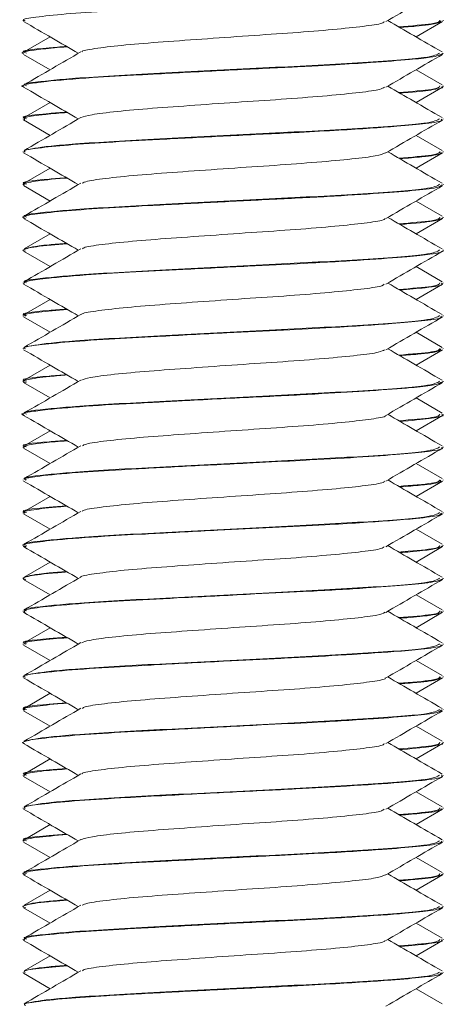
# Model space of a CAD drawing. Header units: millimetres. Extents: x 15 to 1486, y -3131 to -190.
# Tile 77 of 83: x 1449 to 1457, y -1412 to -1394. Entities that reach past the tile are written whole.
import ezdxf

# ---------------------------------------------------------------- set-up
doc = ezdxf.new("R2010")
doc.units = ezdxf.units.MM

msp = doc.modelspace()

# ---------------------------------------------------------------- linework, layer by layer
at = {"color": 7, "linetype": 'Continuous', "lineweight": 15}
for p, q in [((1449.293, -1393.724), (1449.293, -1393.734)), ((1456.777, -1394.042), (1457.282, -1393.749)), ((1457.293, -1393.734), (1457.293, -1393.724)), ((1449.808, -1394.042), (1449.313, -1394.329)), ((1449.293, -1394.349), (1449.293, -1394.359)), ((1449.303, -1394.374), (1449.808, -1394.667)), ((1457.293, -1394.359), (1457.293, -1394.349)), ((1457.273, -1394.954), (1456.777, -1394.667)), ((1449.293, -1394.974), (1449.293, -1394.984)), ((1456.777, -1395.292), (1457.282, -1394.999)), ((1457.293, -1394.984), (1457.293, -1394.974)), ((1449.808, -1395.292), (1449.313, -1395.579)), ((1449.293, -1395.599), (1449.293, -1395.609)), ((1449.303, -1395.624), (1449.808, -1395.917)), ((1457.293, -1395.609), (1457.293, -1395.599)), ((1457.273, -1396.204), (1456.777, -1395.917)), ((1449.293, -1396.224), (1449.293, -1396.234)), ((1456.777, -1396.542), (1457.282, -1396.249)), ((1457.293, -1396.234), (1457.293, -1396.224)), ((1449.808, -1396.542), (1449.313, -1396.829)), ((1449.293, -1396.849), (1449.293, -1396.859)), ((1449.303, -1396.874), (1449.808, -1397.167)), ((1457.293, -1396.859), (1457.293, -1396.849)), ((1457.273, -1397.454), (1456.777, -1397.167)), ((1449.293, -1397.474), (1449.293, -1397.484)), ((1456.777, -1397.792), (1457.282, -1397.499)), ((1457.293, -1397.484), (1457.293, -1397.474)), ((1449.808, -1397.792), (1449.313, -1398.079)), ((1449.293, -1398.099), (1449.293, -1398.109)), ((1449.303, -1398.124), (1449.808, -1398.417)), ((1457.293, -1398.109), (1457.293, -1398.099)), ((1457.273, -1398.704), (1456.777, -1398.417)), ((1449.293, -1398.724), (1449.293, -1398.734)), ((1456.777, -1399.042), (1457.282, -1398.749)), ((1457.293, -1398.734), (1457.293, -1398.724)), ((1449.808, -1399.042), (1449.313, -1399.329)), ((1449.293, -1399.349), (1449.293, -1399.359)), ((1449.303, -1399.374), (1449.808, -1399.667)), ((1457.293, -1399.359), (1457.293, -1399.349)), ((1457.273, -1399.954), (1456.777, -1399.667)), ((1449.293, -1399.974), (1449.293, -1399.984)), ((1456.777, -1400.292), (1457.282, -1399.999)), ((1457.293, -1399.984), (1457.293, -1399.974)), ((1449.808, -1400.292), (1449.313, -1400.579)), ((1449.293, -1400.599), (1449.293, -1400.609)), ((1449.303, -1400.624), (1449.808, -1400.917)), ((1457.293, -1400.609), (1457.293, -1400.599)), ((1457.273, -1401.204), (1456.777, -1400.917)), ((1449.293, -1401.224), (1449.293, -1401.234)), ((1456.777, -1401.542), (1457.282, -1401.249)), ((1457.293, -1401.234), (1457.293, -1401.224)), ((1449.808, -1401.542), (1449.313, -1401.829)), ((1449.293, -1401.849), (1449.293, -1401.859)), ((1449.303, -1401.874), (1449.808, -1402.167)), ((1457.293, -1401.859), (1457.293, -1401.849)), ((1457.273, -1402.454), (1456.777, -1402.167)), ((1449.293, -1402.474), (1449.293, -1402.484)), ((1456.777, -1402.792), (1457.282, -1402.499)), ((1457.293, -1402.484), (1457.293, -1402.474)), ((1449.808, -1402.792), (1449.313, -1403.079)), ((1449.293, -1403.099), (1449.293, -1403.109)), ((1449.303, -1403.124), (1449.808, -1403.417)), ((1457.293, -1403.109), (1457.293, -1403.099)), ((1457.273, -1403.704), (1456.777, -1403.417)), ((1449.293, -1403.724), (1449.293, -1403.734)), ((1456.777, -1404.042), (1457.282, -1403.749)), ((1457.293, -1403.734), (1457.293, -1403.724)), ((1449.808, -1404.042), (1449.313, -1404.329)), ((1449.293, -1404.349), (1449.293, -1404.359)), ((1449.303, -1404.374), (1449.808, -1404.667)), ((1457.293, -1404.359), (1457.293, -1404.349)), ((1457.273, -1404.954), (1456.777, -1404.667)), ((1449.293, -1404.974), (1449.293, -1404.984)), ((1456.777, -1405.292), (1457.282, -1404.999)), ((1457.293, -1404.984), (1457.293, -1404.974)), ((1449.808, -1405.292), (1449.313, -1405.579)), ((1449.293, -1405.599), (1449.293, -1405.609)), ((1449.303, -1405.624), (1449.808, -1405.917)), ((1457.293, -1405.609), (1457.293, -1405.599)), ((1457.273, -1406.204), (1456.777, -1405.917)), ((1449.293, -1406.224), (1449.293, -1406.234)), ((1456.777, -1406.542), (1457.282, -1406.249)), ((1457.293, -1406.234), (1457.293, -1406.224)), ((1449.808, -1406.542), (1449.313, -1406.829)), ((1449.293, -1406.849), (1449.293, -1406.859)), ((1449.303, -1406.874), (1449.808, -1407.167)), ((1457.293, -1406.859), (1457.293, -1406.849)), ((1457.273, -1407.454), (1456.777, -1407.167)), ((1449.293, -1407.474), (1449.293, -1407.484)), ((1456.777, -1407.792), (1457.282, -1407.499)), ((1457.293, -1407.484), (1457.293, -1407.474)), ((1449.808, -1407.792), (1449.313, -1408.079)), ((1449.293, -1408.099), (1449.293, -1408.109)), ((1449.303, -1408.124), (1449.808, -1408.417)), ((1457.293, -1408.109), (1457.293, -1408.099)), ((1457.273, -1408.704), (1456.777, -1408.417)), ((1449.293, -1408.724), (1449.293, -1408.734)), ((1456.777, -1409.042), (1457.282, -1408.749)), ((1457.293, -1408.734), (1457.293, -1408.724)), ((1449.808, -1409.042), (1449.313, -1409.329)), ((1449.293, -1409.349), (1449.293, -1409.359)), ((1449.303, -1409.374), (1449.808, -1409.667)), ((1457.293, -1409.359), (1457.293, -1409.349)), ((1457.273, -1409.954), (1456.777, -1409.667)), ((1449.293, -1409.974), (1449.293, -1409.984)), ((1456.777, -1410.292), (1457.282, -1409.999)), ((1457.293, -1409.984), (1457.293, -1409.974)), ((1449.808, -1410.292), (1449.313, -1410.579)), ((1449.293, -1410.599), (1449.293, -1410.609)), ((1449.303, -1410.624), (1449.808, -1410.917)), ((1457.293, -1410.609), (1457.293, -1410.599)), ((1457.273, -1411.204), (1456.777, -1410.917)), ((1449.293, -1411.224), (1449.293, -1411.234)), ((1456.777, -1411.542), (1457.282, -1411.249)), ((1457.293, -1411.234), (1457.293, -1411.224)), ((1449.808, -1411.542), (1449.313, -1411.829)), ((1449.293, -1411.849), (1449.293, -1411.859)), ((1449.303, -1411.874), (1449.808, -1412.167)), ((1457.293, -1411.859), (1457.293, -1411.849)), ((1457.273, -1412.454), (1456.777, -1412.167))]:
    msp.add_line(p, q, dxfattribs=at)
for points, knots in [([(1449.334, -1393.734), (1449.321, -1393.729), (1449.261, -1393.705), (1449.519, -1393.664), (1450.053, -1393.606), (1450.866, -1393.549), (1451.911, -1393.493), (1453.071, -1393.432), (1454.066, -1393.383), (1454.728, -1393.35), (1455.456, -1393.31), (1456.251, -1393.258), (1456.924, -1393.201), (1457.269, -1393.152), (1457.258, -1393.121), (1457.254, -1393.109)], [0, 0, 0, 0, 0.0240849, 0.1122489, 0.2078199, 0.2983057, 0.3789988, 0.4920407, 0.5755663, 0.6159833, 0.6576733, 0.7672326, 0.8520612, 0.9460209, 1, 1, 1, 1]), ([(1456.203, -1393.75), (1456.382, -1393.646), (1456.742, -1393.437), (1457.102, -1393.228), (1457.282, -1393.124)], [0, 0, 0, 0, 0.499672, 1, 1, 1, 1]), ([(1449.303, -1393.749), (1449.484, -1393.853), (1449.831, -1394.055), (1450.179, -1394.257), (1450.346, -1394.354)], [0, 0, 0, 0, 0.517951, 1, 1, 1, 1]), ([(1456.171, -1393.75), (1456.167, -1393.758), (1456.154, -1393.787), (1455.853, -1393.834), (1455.304, -1393.893), (1454.556, -1393.956), (1453.696, -1394.013), (1452.799, -1394.076), (1451.948, -1394.137), (1451.213, -1394.194), (1450.693, -1394.258), (1450.421, -1394.3), (1450.415, -1394.324), (1450.414, -1394.328)], [0, 0, 0, 0, 0.041161, 0.14515, 0.248973, 0.354335, 0.457332, 0.562365, 0.666953, 0.770237, 0.875681, 0.978964, 1, 1, 1, 1]), ([(1457.273, -1394.329), (1457.093, -1394.225), (1456.748, -1394.025), (1456.404, -1393.825), (1456.239, -1393.729)], [0, 0, 0, 0, 0.52256, 1, 1, 1, 1]), ([(1457.228, -1393.724), (1457.223, -1393.747), (1457.212, -1393.79), (1456.693, -1393.831), (1456.449, -1393.851)], [0, 0, 0, 0, 0.5290267, 1, 1, 1, 1]), ([(1456.468, -1393.862), (1456.574, -1393.854), (1456.802, -1393.836), (1457.001, -1393.813), (1457.234, -1393.778), (1457.245, -1393.752), (1457.252, -1393.734)], [0, 0, 0, 0, 0.192102, 0.413887, 0.580945, 1, 1, 1, 1]), ([(1449.303, -1394.359), (1449.299, -1394.358), (1449.223, -1394.336), (1449.407, -1394.307), (1449.67, -1394.273), (1449.86, -1394.251), (1450.048, -1394.237), (1450.135, -1394.231)], [0, 0, 0, 0, 0.021569, 0.503601, 0.687002, 0.856091, 1, 1, 1, 1]), ([(1450.123, -1394.224), (1450.008, -1394.233), (1449.508, -1394.27), (1449.201, -1394.309), (1449.338, -1394.344), (1449.359, -1394.349)], [0, 0, 0, 0, 0.2014372, 0.8780615, 1, 1, 1, 1]), ([(1449.315, -1394.999), (1449.309, -1394.997), (1449.224, -1394.976), (1449.364, -1394.939), (1449.755, -1394.883), (1450.489, -1394.822), (1451.318, -1394.774), (1451.966, -1394.74), (1452.712, -1394.7), (1453.547, -1394.659), (1454.256, -1394.623), (1454.579, -1394.607), (1454.737, -1394.599), (1454.815, -1394.595), (1454.854, -1394.593), (1454.871, -1394.592), (1454.878, -1394.592), (1454.878, -1394.592), (1454.878, -1394.592), (1454.878, -1394.592), (1454.879, -1394.592), (1454.879, -1394.592), (1454.879, -1394.592), (1454.88, -1394.592), (1454.925, -1394.589), (1455.048, -1394.582), (1455.409, -1394.562), (1456.017, -1394.524), (1456.639, -1394.477), (1457.17, -1394.422), (1457.24, -1394.383), (1457.283, -1394.359)], [0, 0, 0, 0, 0.006865, 0.096833, 0.171342, 0.283366, 0.368115, 0.402902, 0.448061, 0.54912, 0.594247, 0.616824, 0.628115, 0.63376, 0.636583, 0.637994, 0.63817, 0.638181, 0.638184, 0.638185, 0.63819, 0.638201, 0.638223, 0.638313, 0.6385, 0.649477, 0.670139, 0.733512, 0.821737, 0.890484, 1, 1, 1, 1]), ([(1457.227, -1394.349), (1457.181, -1394.378), (1457.081, -1394.441), (1455.759, -1394.535), (1453.877, -1394.633), (1451.849, -1394.735), (1450.488, -1394.81), (1449.648, -1394.887), (1449.23, -1394.932), (1449.338, -1394.967), (1449.358, -1394.974)], [0, 0, 0, 0, 0.137614, 0.298094, 0.45472, 0.613122, 0.769446, 0.833187, 0.969104, 1, 1, 1, 1]), ([(1450.392, -1394.327), (1450.213, -1394.432), (1449.853, -1394.641), (1449.493, -1394.85), (1449.313, -1394.954)], [0, 0, 0, 0, 0.499663, 1, 1, 1, 1]), ([(1456.203, -1395), (1456.382, -1394.896), (1456.742, -1394.687), (1457.102, -1394.478), (1457.282, -1394.374)], [0, 0, 0, 0, 0.499672, 1, 1, 1, 1]), ([(1449.303, -1394.999), (1449.484, -1395.103), (1449.831, -1395.305), (1450.179, -1395.507), (1450.346, -1395.604)], [0, 0, 0, 0, 0.517951, 1, 1, 1, 1]), ([(1456.174, -1395), (1456.154, -1395.014), (1456.104, -1395.048), (1455.725, -1395.099), (1455.117, -1395.161), (1454.331, -1395.223), (1453.452, -1395.28), (1452.561, -1395.343), (1451.733, -1395.402), (1451.053, -1395.461), (1450.565, -1395.523), (1450.451, -1395.561), (1450.395, -1395.579)], [0, 0, 0, 0, 0.070276, 0.17317, 0.277582, 0.38222, 0.484969, 0.590064, 0.693433, 0.797286, 0.902246, 1, 1, 1, 1]), ([(1457.273, -1395.579), (1457.093, -1395.475), (1456.748, -1395.275), (1456.404, -1395.075), (1456.239, -1394.979)], [0, 0, 0, 0, 0.52256, 1, 1, 1, 1]), ([(1457.228, -1394.974), (1457.223, -1394.997), (1457.212, -1395.04), (1456.693, -1395.081), (1456.449, -1395.101)], [0, 0, 0, 0, 0.529027, 1, 1, 1, 1]), ([(1456.47, -1395.113), (1456.492, -1395.111), (1456.783, -1395.091), (1457.075, -1395.054), (1457.329, -1395.01), (1457.276, -1394.988), (1457.269, -1394.984)], [0, 0, 0, 0, 0.035207, 0.468025, 0.921389, 1, 1, 1, 1]), ([(1450.123, -1395.474), (1450.008, -1395.483), (1449.508, -1395.52), (1449.201, -1395.559), (1449.338, -1395.594), (1449.359, -1395.599)], [0, 0, 0, 0, 0.201437, 0.878062, 1, 1, 1, 1]), ([(1449.322, -1395.624), (1449.317, -1395.607), (1449.305, -1395.57), (1449.609, -1395.525), (1449.99, -1395.493), (1450.134, -1395.481)], [0, 0, 0, 0, 0.3539311, 0.7562012, 1, 1, 1, 1]), ([(1450.392, -1395.577), (1450.213, -1395.682), (1449.853, -1395.891), (1449.493, -1396.1), (1449.313, -1396.204)], [0, 0, 0, 0, 0.499663, 1, 1, 1, 1]), ([(1457.227, -1395.599), (1457.181, -1395.628), (1457.081, -1395.691), (1455.758, -1395.785), (1453.878, -1395.883), (1451.843, -1395.985), (1450.504, -1396.06), (1449.619, -1396.137), (1449.437, -1396.177), (1449.314, -1396.204)], [0, 0, 0, 0, 0.1420828, 0.3077734, 0.4694855, 0.6330305, 0.7944304, 0.8602408, 1, 1, 1, 1]), ([(1449.334, -1396.234), (1449.325, -1396.226), (1449.291, -1396.197), (1449.597, -1396.153), (1450.209, -1396.093), (1451.09, -1396.036), (1452.157, -1395.98), (1453.349, -1395.918), (1454.435, -1395.866), (1455.512, -1395.808), (1456.384, -1395.749), (1457.015, -1395.691), (1457.302, -1395.644), (1457.264, -1395.617), (1457.253, -1395.609)], [0, 0, 0, 0, 0.039505, 0.13418, 0.224827, 0.317423, 0.409302, 0.502614, 0.601708, 0.668354, 0.784348, 0.869225, 0.965341, 1, 1, 1, 1]), ([(1456.203, -1396.25), (1456.382, -1396.146), (1456.742, -1395.937), (1457.102, -1395.728), (1457.282, -1395.624)], [0, 0, 0, 0, 0.499672, 1, 1, 1, 1]), ([(1449.303, -1396.249), (1449.484, -1396.353), (1449.831, -1396.555), (1450.179, -1396.757), (1450.346, -1396.854)], [0, 0, 0, 0, 0.517951, 1, 1, 1, 1]), ([(1456.198, -1396.249), (1456.149, -1396.269), (1456.05, -1396.309), (1455.58, -1396.365), (1454.917, -1396.428), (1454.098, -1396.488), (1453.207, -1396.546), (1452.327, -1396.61), (1451.529, -1396.667), (1450.903, -1396.729), (1450.507, -1396.783), (1450.444, -1396.816), (1450.419, -1396.829)], [0, 0, 0, 0, 0.099483, 0.202136, 0.307091, 0.410954, 0.514311, 0.619407, 0.722158, 0.826787, 0.931207, 1, 1, 1, 1]), ([(1457.273, -1396.829), (1457.093, -1396.725), (1456.748, -1396.525), (1456.404, -1396.325), (1456.239, -1396.229)], [0, 0, 0, 0, 0.52256, 1, 1, 1, 1]), ([(1457.228, -1396.224), (1457.223, -1396.247), (1457.212, -1396.29), (1456.693, -1396.331), (1456.449, -1396.351)], [0, 0, 0, 0, 0.529027, 1, 1, 1, 1]), ([(1456.467, -1396.362), (1456.617, -1396.35), (1456.995, -1396.319), (1457.268, -1396.276), (1457.256, -1396.245), (1457.251, -1396.234)], [0, 0, 0, 0, 0.290796, 0.738706, 1, 1, 1, 1]), ([(1450.123, -1396.724), (1450.008, -1396.733), (1449.508, -1396.77), (1449.201, -1396.809), (1449.338, -1396.844), (1449.359, -1396.849)], [0, 0, 0, 0, 0.201437, 0.878062, 1, 1, 1, 1]), ([(1449.34, -1397.499), (1449.321, -1397.493), (1449.238, -1397.468), (1449.432, -1397.426), (1449.907, -1397.369), (1450.687, -1397.309), (1451.684, -1397.255), (1452.827, -1397.195), (1454.005, -1397.136), (1455.126, -1397.081), (1456.098, -1397.019), (1456.816, -1396.962), (1457.238, -1396.91), (1457.255, -1396.874), (1457.263, -1396.859)], [0, 0, 0, 0, 0.0261, 0.115056, 0.206278, 0.292947, 0.383681, 0.477922, 0.565224, 0.656056, 0.750322, 0.83915, 0.929733, 1, 1, 1, 1]), ([(1457.227, -1396.849), (1457.181, -1396.878), (1457.081, -1396.941), (1455.759, -1397.035), (1453.877, -1397.133), (1451.849, -1397.235), (1450.488, -1397.31), (1449.648, -1397.387), (1449.23, -1397.432), (1449.338, -1397.467), (1449.358, -1397.474)], [0, 0, 0, 0, 0.1376144, 0.2980941, 0.4547205, 0.613122, 0.769446, 0.8331867, 0.9691037, 1, 1, 1, 1]), ([(1449.323, -1396.859), (1449.313, -1396.854), (1449.265, -1396.831), (1449.524, -1396.791), (1449.826, -1396.75), (1450.121, -1396.729), (1450.131, -1396.729)], [0, 0, 0, 0, 0.100024, 0.526899, 0.985316, 1, 1, 1, 1]), ([(1450.392, -1396.827), (1450.213, -1396.932), (1449.853, -1397.141), (1449.493, -1397.35), (1449.313, -1397.454)], [0, 0, 0, 0, 0.499663, 1, 1, 1, 1]), ([(1456.203, -1397.5), (1456.382, -1397.396), (1456.742, -1397.187), (1457.102, -1396.978), (1457.282, -1396.874)], [0, 0, 0, 0, 0.499672, 1, 1, 1, 1]), ([(1449.303, -1397.499), (1449.484, -1397.603), (1449.831, -1397.805), (1450.179, -1398.007), (1450.346, -1398.104)], [0, 0, 0, 0, 0.517951, 1, 1, 1, 1]), ([(1456.181, -1397.5), (1456.182, -1397.505), (1456.185, -1397.529), (1455.928, -1397.574), (1455.425, -1397.631), (1454.706, -1397.695), (1453.861, -1397.753), (1452.964, -1397.814), (1452.099, -1397.876), (1451.337, -1397.933), (1450.772, -1397.996), (1450.454, -1398.043), (1450.43, -1398.071), (1450.423, -1398.078)], [0, 0, 0, 0, 0.0211, 0.1257, 0.228976, 0.33442, 0.437712, 0.542291, 0.647332, 0.750326, 0.855685, 0.959521, 1, 1, 1, 1]), ([(1457.273, -1398.079), (1457.093, -1397.975), (1456.748, -1397.775), (1456.404, -1397.575), (1456.239, -1397.479)], [0, 0, 0, 0, 0.52256, 1, 1, 1, 1]), ([(1457.228, -1397.474), (1457.223, -1397.497), (1457.212, -1397.54), (1456.693, -1397.581), (1456.449, -1397.601)], [0, 0, 0, 0, 0.529027, 1, 1, 1, 1]), ([(1456.469, -1397.613), (1456.514, -1397.61), (1456.835, -1397.586), (1457.182, -1397.545), (1457.253, -1397.504), (1457.287, -1397.484)], [0, 0, 0, 0, 0.0759059, 0.5497986, 1, 1, 1, 1]), ([(1449.341, -1398.124), (1449.321, -1398.119), (1449.276, -1398.109), (1449.308, -1398.091), (1449.397, -1398.057), (1449.663, -1398.019), (1450.027, -1397.988), (1450.132, -1397.98)], [0, 0, 0, 0, 0.092763, 0.203427, 0.384052, 0.821948, 1, 1, 1, 1]), ([(1450.123, -1397.974), (1450.005, -1397.983), (1449.51, -1398.019), (1449.408, -1398.053), (1449.33, -1398.079)], [0, 0, 0, 0, 0.2389137, 1, 1, 1, 1]), ([(1457.227, -1398.099), (1457.181, -1398.128), (1457.081, -1398.191), (1455.759, -1398.285), (1453.877, -1398.383), (1451.849, -1398.485), (1450.488, -1398.56), (1449.648, -1398.637), (1449.23, -1398.682), (1449.338, -1398.717), (1449.358, -1398.724)], [0, 0, 0, 0, 0.137614, 0.298094, 0.45472, 0.613122, 0.769446, 0.833187, 0.969104, 1, 1, 1, 1]), ([(1449.309, -1398.749), (1449.307, -1398.731), (1449.304, -1398.697), (1449.678, -1398.643), (1450.357, -1398.581), (1451.317, -1398.524), (1452.373, -1398.469), (1453.529, -1398.409), (1454.729, -1398.352), (1455.796, -1398.29), (1456.598, -1398.231), (1457.14, -1398.175), (1457.309, -1398.133), (1457.292, -1398.109), (1457.292, -1398.109)], [0, 0, 0, 0, 0.080108, 0.158507, 0.270539, 0.351139, 0.436486, 0.53342, 0.618274, 0.720295, 0.814401, 0.889555, 0.997959, 1, 1, 1, 1]), ([(1450.392, -1398.077), (1450.213, -1398.182), (1449.853, -1398.391), (1449.493, -1398.6), (1449.313, -1398.704)], [0, 0, 0, 0, 0.499663, 1, 1, 1, 1]), ([(1456.203, -1398.75), (1456.382, -1398.646), (1456.742, -1398.437), (1457.102, -1398.228), (1457.282, -1398.124)], [0, 0, 0, 0, 0.4996717, 1, 1, 1, 1]), ([(1449.303, -1398.749), (1449.484, -1398.853), (1449.831, -1399.055), (1450.179, -1399.257), (1450.346, -1399.354)], [0, 0, 0, 0, 0.517951, 1, 1, 1, 1]), ([(1456.169, -1398.75), (1456.162, -1398.76), (1456.139, -1398.79), (1455.815, -1398.839), (1455.246, -1398.899), (1454.486, -1398.962), (1453.619, -1399.018), (1452.723, -1399.081), (1451.88, -1399.141), (1451.158, -1399.2), (1450.659, -1399.263), (1450.406, -1399.303), (1450.406, -1399.325), (1450.406, -1399.328)], [0, 0, 0, 0, 0.050399, 0.154074, 0.258209, 0.363472, 0.466418, 0.571601, 0.675923, 0.779425, 0.884846, 0.98796, 1, 1, 1, 1]), ([(1457.273, -1399.329), (1457.093, -1399.225), (1456.748, -1399.025), (1456.404, -1398.825), (1456.239, -1398.729)], [0, 0, 0, 0, 0.52256, 1, 1, 1, 1]), ([(1457.228, -1398.724), (1457.223, -1398.747), (1457.212, -1398.79), (1456.693, -1398.831), (1456.449, -1398.851)], [0, 0, 0, 0, 0.5290267, 1, 1, 1, 1]), ([(1456.469, -1398.863), (1456.64, -1398.848), (1457.06, -1398.812), (1457.312, -1398.768), (1457.27, -1398.74), (1457.262, -1398.734)], [0, 0, 0, 0, 0.3546295, 0.8702269, 1, 1, 1, 1]), ([(1450.123, -1399.224), (1450.008, -1399.233), (1449.508, -1399.27), (1449.201, -1399.309), (1449.338, -1399.344), (1449.359, -1399.349)], [0, 0, 0, 0, 0.201437, 0.878062, 1, 1, 1, 1]), ([(1449.337, -1399.359), (1449.327, -1399.35), (1449.296, -1399.324), (1449.54, -1399.284), (1449.939, -1399.248), (1450.134, -1399.231)], [0, 0, 0, 0, 0.197767, 0.606535, 1, 1, 1, 1]), ([(1449.339, -1399.984), (1449.324, -1399.978), (1449.264, -1399.954), (1449.522, -1399.914), (1450.048, -1399.856), (1450.865, -1399.799), (1451.923, -1399.742), (1453.084, -1399.681), (1454.23, -1399.625), (1455.338, -1399.569), (1456.269, -1399.507), (1456.933, -1399.45), (1457.271, -1399.402), (1457.255, -1399.371), (1457.249, -1399.359)], [0, 0, 0, 0, 0.0268337, 0.1138481, 0.2039328, 0.2991749, 0.3825967, 0.4902956, 0.5772998, 0.6553993, 0.7722753, 0.8539755, 0.9455425, 1, 1, 1, 1]), ([(1450.392, -1399.327), (1450.213, -1399.432), (1449.853, -1399.641), (1449.493, -1399.85), (1449.313, -1399.954)], [0, 0, 0, 0, 0.499663, 1, 1, 1, 1]), ([(1457.227, -1399.349), (1457.181, -1399.378), (1457.081, -1399.441), (1455.758, -1399.535), (1453.878, -1399.633), (1451.843, -1399.735), (1450.504, -1399.81), (1449.619, -1399.887), (1449.437, -1399.927), (1449.314, -1399.954)], [0, 0, 0, 0, 0.142083, 0.307773, 0.469486, 0.633031, 0.79443, 0.860241, 1, 1, 1, 1]), ([(1456.203, -1400), (1456.382, -1399.896), (1456.742, -1399.687), (1457.102, -1399.478), (1457.282, -1399.374)], [0, 0, 0, 0, 0.499672, 1, 1, 1, 1]), ([(1449.303, -1399.999), (1449.484, -1400.103), (1449.831, -1400.305), (1450.179, -1400.507), (1450.346, -1400.604)], [0, 0, 0, 0, 0.517951, 1, 1, 1, 1]), ([(1456.179, -1399.999), (1456.151, -1400.015), (1456.088, -1400.052), (1455.682, -1400.104), (1455.055, -1400.166), (1454.258, -1400.227), (1453.374, -1400.285), (1452.487, -1400.348), (1451.668, -1400.406), (1451.004, -1400.467), (1450.546, -1400.526), (1450.449, -1400.562), (1450.405, -1400.579)], [0, 0, 0, 0, 0.079491, 0.182252, 0.286878, 0.391313, 0.494197, 0.599336, 0.702454, 0.806593, 0.911425, 1, 1, 1, 1]), ([(1457.273, -1400.579), (1457.093, -1400.475), (1456.748, -1400.275), (1456.404, -1400.075), (1456.239, -1399.979)], [0, 0, 0, 0, 0.52256, 1, 1, 1, 1]), ([(1457.228, -1399.974), (1457.223, -1399.997), (1457.212, -1400.04), (1456.693, -1400.081), (1456.449, -1400.101)], [0, 0, 0, 0, 0.5290267, 1, 1, 1, 1]), ([(1456.467, -1400.112), (1456.578, -1400.103), (1456.752, -1400.09), (1456.888, -1400.075), (1456.959, -1400.067), (1456.991, -1400.063), (1457.006, -1400.061), (1457.012, -1400.06), (1457.013, -1400.06), (1457.014, -1400.06), (1457.014, -1400.06), (1457.014, -1400.06), (1457.014, -1400.06), (1457.014, -1400.06), (1457.014, -1400.06), (1457.014, -1400.06), (1457.015, -1400.06), (1457.033, -1400.058), (1457.081, -1400.051), (1457.237, -1400.025), (1457.242, -1400.002), (1457.247, -1399.984)], [0, 0, 0, 0, 0.196387, 0.309632, 0.366262, 0.394579, 0.408737, 0.412276, 0.413161, 0.413604, 0.413825, 0.413839, 0.413845, 0.413851, 0.413865, 0.413891, 0.414322, 0.416166, 0.471792, 0.576583, 1, 1, 1, 1]), ([(1449.318, -1401.249), (1449.311, -1401.247), (1449.223, -1401.224), (1449.373, -1401.187), (1449.784, -1401.131), (1450.539, -1401.068), (1451.396, -1401.02), (1451.956, -1400.991), (1452.222, -1400.976), (1452.819, -1400.945), (1453.793, -1400.896), (1454.978, -1400.838), (1455.962, -1400.778), (1456.668, -1400.725), (1457.185, -1400.67), (1457.245, -1400.631), (1457.279, -1400.609)], [0, 0, 0, 0, 0.0089908, 0.1034921, 0.1754805, 0.2838108, 0.3815733, 0.41058, 0.4240967, 0.4469394, 0.554474, 0.6471932, 0.7322235, 0.8249455, 0.898693, 1, 1, 1, 1]), ([(1450.123, -1400.474), (1450.008, -1400.483), (1449.508, -1400.52), (1449.201, -1400.559), (1449.338, -1400.594), (1449.359, -1400.599)], [0, 0, 0, 0, 0.201437, 0.878062, 1, 1, 1, 1]), ([(1449.351, -1400.624), (1449.327, -1400.618), (1449.235, -1400.592), (1449.454, -1400.55), (1449.752, -1400.508), (1450.078, -1400.484), (1450.133, -1400.48)], [0, 0, 0, 0, 0.131256, 0.508373, 0.917372, 1, 1, 1, 1]), ([(1457.227, -1400.599), (1457.181, -1400.628), (1457.081, -1400.691), (1455.759, -1400.785), (1453.877, -1400.883), (1451.849, -1400.985), (1450.488, -1401.06), (1449.648, -1401.137), (1449.23, -1401.182), (1449.338, -1401.217), (1449.358, -1401.224)], [0, 0, 0, 0, 0.1376144, 0.2980941, 0.4547205, 0.613122, 0.769446, 0.8331867, 0.9691037, 1, 1, 1, 1]), ([(1450.392, -1400.577), (1450.213, -1400.682), (1449.853, -1400.891), (1449.493, -1401.1), (1449.313, -1401.204)], [0, 0, 0, 0, 0.499663, 1, 1, 1, 1]), ([(1456.203, -1401.25), (1456.382, -1401.146), (1456.742, -1400.937), (1457.102, -1400.728), (1457.282, -1400.624)], [0, 0, 0, 0, 0.499672, 1, 1, 1, 1]), ([(1449.303, -1401.249), (1449.484, -1401.353), (1449.831, -1401.555), (1450.179, -1401.757), (1450.346, -1401.854)], [0, 0, 0, 0, 0.517951, 1, 1, 1, 1]), ([(1456.201, -1401.25), (1456.201, -1401.251), (1456.215, -1401.271), (1455.994, -1401.313), (1455.54, -1401.37), (1454.85, -1401.433), (1454.025, -1401.492), (1453.13, -1401.552), (1452.254, -1401.615), (1451.467, -1401.672), (1450.86, -1401.734), (1450.49, -1401.786), (1450.441, -1401.817), (1450.423, -1401.829)], [0, 0, 0, 0, 0.001071, 0.106108, 0.209089, 0.314434, 0.418273, 0.522225, 0.62754, 0.7305, 0.835594, 0.940062, 1, 1, 1, 1]), ([(1457.273, -1401.829), (1457.093, -1401.725), (1456.748, -1401.525), (1456.404, -1401.325), (1456.239, -1401.229)], [0, 0, 0, 0, 0.52256, 1, 1, 1, 1]), ([(1457.228, -1401.224), (1457.223, -1401.247), (1457.212, -1401.29), (1456.693, -1401.331), (1456.449, -1401.351)], [0, 0, 0, 0, 0.529027, 1, 1, 1, 1]), ([(1456.47, -1401.363), (1456.49, -1401.362), (1456.788, -1401.34), (1457.084, -1401.303), (1457.333, -1401.259), (1457.277, -1401.237), (1457.27, -1401.234)], [0, 0, 0, 0, 0.03295, 0.488667, 0.931868, 1, 1, 1, 1]), ([(1450.123, -1401.724), (1450.008, -1401.733), (1449.508, -1401.77), (1449.201, -1401.809), (1449.338, -1401.844), (1449.359, -1401.849)], [0, 0, 0, 0, 0.201437, 0.878062, 1, 1, 1, 1]), ([(1449.308, -1401.874), (1449.31, -1401.856), (1449.314, -1401.821), (1449.591, -1401.776), (1449.979, -1401.745), (1450.138, -1401.733)], [0, 0, 0, 0, 0.36664, 0.742358, 1, 1, 1, 1]), ([(1457.227, -1401.849), (1457.181, -1401.878), (1457.081, -1401.941), (1455.759, -1402.035), (1453.877, -1402.133), (1451.849, -1402.235), (1450.488, -1402.31), (1449.648, -1402.387), (1449.23, -1402.432), (1449.338, -1402.467), (1449.358, -1402.474)], [0, 0, 0, 0, 0.1376144, 0.2980941, 0.4547205, 0.613122, 0.769446, 0.8331867, 0.9691037, 1, 1, 1, 1]), ([(1450.392, -1401.827), (1450.213, -1401.932), (1449.853, -1402.141), (1449.493, -1402.35), (1449.313, -1402.454)], [0, 0, 0, 0, 0.499663, 1, 1, 1, 1]), ([(1449.346, -1402.484), (1449.334, -1402.474), (1449.303, -1402.447), (1449.62, -1402.4), (1450.232, -1402.341), (1451.169, -1402.281), (1452.274, -1402.224), (1453.437, -1402.164), (1454.566, -1402.109), (1455.559, -1402.055), (1456.411, -1401.996), (1457.026, -1401.94), (1457.315, -1401.892), (1457.271, -1401.865), (1457.263, -1401.859)], [0, 0, 0, 0, 0.048585, 0.128182, 0.235807, 0.321564, 0.41591, 0.521124, 0.596077, 0.688753, 0.781485, 0.866826, 0.974148, 1, 1, 1, 1]), ([(1456.203, -1402.5), (1456.382, -1402.396), (1456.742, -1402.187), (1457.102, -1401.978), (1457.282, -1401.874)], [0, 0, 0, 0, 0.499672, 1, 1, 1, 1]), ([(1449.303, -1402.499), (1449.484, -1402.603), (1449.831, -1402.805), (1450.179, -1403.007), (1450.346, -1403.104)], [0, 0, 0, 0, 0.517951, 1, 1, 1, 1]), ([(1457.273, -1403.079), (1457.093, -1402.975), (1456.748, -1402.775), (1456.404, -1402.575), (1456.239, -1402.479)], [0, 0, 0, 0, 0.52256, 1, 1, 1, 1]), ([(1457.228, -1402.474), (1457.223, -1402.497), (1457.212, -1402.54), (1456.693, -1402.581), (1456.449, -1402.601)], [0, 0, 0, 0, 0.529027, 1, 1, 1, 1]), ([(1456.468, -1402.612), (1456.608, -1402.601), (1456.983, -1402.57), (1457.27, -1402.527), (1457.248, -1402.496), (1457.24, -1402.484)], [0, 0, 0, 0, 0.2718653, 0.7290222, 1, 1, 1, 1]), ([(1456.175, -1402.5), (1456.174, -1402.506), (1456.171, -1402.533), (1455.895, -1402.579), (1455.37, -1402.637), (1454.637, -1402.7), (1453.785, -1402.758), (1452.888, -1402.819), (1452.029, -1402.881), (1451.279, -1402.938), (1450.734, -1403.002), (1450.439, -1403.046), (1450.423, -1403.072), (1450.42, -1403.078)], [0, 0, 0, 0, 0.030332, 0.134672, 0.238168, 0.343597, 0.446722, 0.551532, 0.656386, 0.759482, 0.864903, 0.968453, 1, 1, 1, 1]), ([(1450.123, -1402.974), (1450.008, -1402.983), (1449.508, -1403.02), (1449.201, -1403.059), (1449.338, -1403.094), (1449.359, -1403.099)], [0, 0, 0, 0, 0.201437, 0.878062, 1, 1, 1, 1]), ([(1449.325, -1403.109), (1449.315, -1403.104), (1449.267, -1403.08), (1449.534, -1403.039), (1449.838, -1403), (1450.125, -1402.979), (1450.131, -1402.979)], [0, 0, 0, 0, 0.110175, 0.540849, 0.991605, 1, 1, 1, 1]), ([(1449.353, -1403.749), (1449.329, -1403.743), (1449.233, -1403.718), (1449.438, -1403.676), (1449.923, -1403.616), (1450.739, -1403.556), (1451.801, -1403.498), (1452.915, -1403.44), (1454.058, -1403.383), (1455.218, -1403.326), (1456.167, -1403.265), (1456.857, -1403.207), (1457.241, -1403.159), (1457.255, -1403.124), (1457.261, -1403.109)], [0, 0, 0, 0, 0.029258, 0.114903, 0.203802, 0.307222, 0.387868, 0.48912, 0.570244, 0.652986, 0.772239, 0.840162, 0.931198, 1, 1, 1, 1]), ([(1457.227, -1403.099), (1457.181, -1403.128), (1457.081, -1403.191), (1455.759, -1403.285), (1453.877, -1403.383), (1451.849, -1403.485), (1450.488, -1403.56), (1449.648, -1403.637), (1449.23, -1403.682), (1449.338, -1403.717), (1449.358, -1403.724)], [0, 0, 0, 0, 0.137614, 0.298094, 0.45472, 0.613122, 0.769446, 0.833187, 0.969104, 1, 1, 1, 1]), ([(1450.392, -1403.077), (1450.213, -1403.182), (1449.853, -1403.391), (1449.493, -1403.6), (1449.313, -1403.704)], [0, 0, 0, 0, 0.499663, 1, 1, 1, 1]), ([(1456.203, -1403.75), (1456.382, -1403.646), (1456.742, -1403.437), (1457.102, -1403.228), (1457.282, -1403.124)], [0, 0, 0, 0, 0.499672, 1, 1, 1, 1]), ([(1449.303, -1403.749), (1449.484, -1403.853), (1449.831, -1404.055), (1450.179, -1404.257), (1450.346, -1404.354)], [0, 0, 0, 0, 0.517951, 1, 1, 1, 1]), ([(1456.17, -1403.75), (1456.158, -1403.762), (1456.123, -1403.794), (1455.775, -1403.844), (1455.187, -1403.904), (1454.415, -1403.967), (1453.542, -1404.023), (1452.648, -1404.087), (1451.813, -1404.146), (1451.104, -1404.205), (1450.628, -1404.269), (1450.391, -1404.306), (1450.396, -1404.327), (1450.396, -1404.327)], [0, 0, 0, 0, 0.0596369, 0.1630478, 0.2674601, 0.372586, 0.4755363, 0.5808303, 0.6848495, 0.7886225, 0.8939833, 0.9969801, 1, 1, 1, 1]), ([(1457.273, -1404.329), (1457.093, -1404.225), (1456.748, -1404.025), (1456.404, -1403.825), (1456.239, -1403.729)], [0, 0, 0, 0, 0.52256, 1, 1, 1, 1]), ([(1457.228, -1403.724), (1457.223, -1403.747), (1457.212, -1403.79), (1456.693, -1403.831), (1456.449, -1403.851)], [0, 0, 0, 0, 0.5290267, 1, 1, 1, 1]), ([(1456.468, -1403.862), (1456.537, -1403.857), (1456.719, -1403.844), (1456.897, -1403.825), (1457.201, -1403.787), (1457.246, -1403.757), (1457.28, -1403.734)], [0, 0, 0, 0, 0.115529, 0.306986, 0.474626, 1, 1, 1, 1]), ([(1449.348, -1404.374), (1449.324, -1404.369), (1449.271, -1404.356), (1449.315, -1404.336), (1449.427, -1404.302), (1449.666, -1404.267), (1450.036, -1404.238), (1450.134, -1404.231)], [0, 0, 0, 0, 0.10938, 0.25283, 0.415199, 0.845514, 1, 1, 1, 1]), ([(1457.227, -1404.349), (1457.181, -1404.378), (1457.081, -1404.441), (1455.759, -1404.535), (1453.877, -1404.633), (1451.849, -1404.735), (1450.488, -1404.81), (1449.648, -1404.887), (1449.23, -1404.932), (1449.338, -1404.967), (1449.358, -1404.974)], [0, 0, 0, 0, 0.137614, 0.298094, 0.45472, 0.613122, 0.769446, 0.833187, 0.969104, 1, 1, 1, 1]), ([(1449.332, -1404.999), (1449.319, -1404.983), (1449.291, -1404.948), (1449.664, -1404.894), (1450.352, -1404.832), (1451.311, -1404.774), (1452.424, -1404.716), (1453.624, -1404.654), (1454.824, -1404.596), (1455.809, -1404.539), (1456.581, -1404.482), (1457.161, -1404.426), (1457.243, -1404.383), (1457.29, -1404.359)], [0, 0, 0, 0, 0.0739222, 0.1602986, 0.2671706, 0.3514617, 0.4384819, 0.5437558, 0.6275329, 0.7245559, 0.8059558, 0.8902956, 1, 1, 1, 1]), ([(1450.392, -1404.327), (1450.213, -1404.432), (1449.853, -1404.641), (1449.493, -1404.85), (1449.313, -1404.954)], [0, 0, 0, 0, 0.499663, 1, 1, 1, 1]), ([(1450.123, -1404.224), (1450.005, -1404.233), (1449.51, -1404.269), (1449.408, -1404.303), (1449.33, -1404.329)], [0, 0, 0, 0, 0.238914, 1, 1, 1, 1]), ([(1456.203, -1405), (1456.382, -1404.896), (1456.742, -1404.687), (1457.102, -1404.478), (1457.282, -1404.374)], [0, 0, 0, 0, 0.499672, 1, 1, 1, 1]), ([(1449.303, -1404.999), (1449.484, -1405.103), (1449.831, -1405.305), (1450.179, -1405.507), (1450.346, -1405.604)], [0, 0, 0, 0, 0.517951, 1, 1, 1, 1]), ([(1456.187, -1404.999), (1456.15, -1405.017), (1456.071, -1405.055), (1455.636, -1405.109), (1454.992, -1405.172), (1454.185, -1405.232), (1453.297, -1405.29), (1452.413, -1405.354), (1451.603, -1405.411), (1450.957, -1405.472), (1450.528, -1405.53), (1450.448, -1405.564), (1450.413, -1405.579)], [0, 0, 0, 0, 0.0887, 0.191381, 0.296181, 0.400374, 0.503446, 0.608588, 0.711508, 0.815894, 0.92056, 1, 1, 1, 1]), ([(1457.273, -1405.579), (1457.093, -1405.475), (1456.748, -1405.275), (1456.404, -1405.075), (1456.239, -1404.979)], [0, 0, 0, 0, 0.52256, 1, 1, 1, 1]), ([(1457.228, -1404.974), (1457.223, -1404.997), (1457.212, -1405.04), (1456.693, -1405.081), (1456.449, -1405.101)], [0, 0, 0, 0, 0.5290267, 1, 1, 1, 1]), ([(1456.469, -1405.112), (1456.646, -1405.098), (1456.899, -1405.077), (1457.134, -1405.043), (1457.287, -1405.014), (1457.26, -1404.993), (1457.249, -1404.984)], [0, 0, 0, 0, 0.354369, 0.50426, 0.794027, 1, 1, 1, 1]), ([(1450.123, -1405.474), (1450.008, -1405.483), (1449.508, -1405.52), (1449.201, -1405.559), (1449.338, -1405.594), (1449.359, -1405.599)], [0, 0, 0, 0, 0.201437, 0.878062, 1, 1, 1, 1]), ([(1449.335, -1405.609), (1449.326, -1405.6), (1449.299, -1405.572), (1449.534, -1405.533), (1449.953, -1405.498), (1450.138, -1405.483)], [0, 0, 0, 0, 0.20596, 0.648936, 1, 1, 1, 1]), ([(1449.342, -1406.234), (1449.326, -1406.228), (1449.258, -1406.205), (1449.446, -1406.177), (1449.715, -1406.142), (1450.114, -1406.102), (1450.834, -1406.051), (1451.925, -1405.992), (1453.099, -1405.93), (1454.291, -1405.872), (1455.406, -1405.814), (1456.307, -1405.754), (1456.947, -1405.698), (1457.276, -1405.651), (1457.257, -1405.62), (1457.251, -1405.609)], [0, 0, 0, 0, 0.025628, 0.111341, 0.140939, 0.197186, 0.297792, 0.383038, 0.492081, 0.578681, 0.667017, 0.777002, 0.853463, 0.948964, 1, 1, 1, 1]), ([(1450.392, -1405.577), (1450.213, -1405.682), (1449.853, -1405.891), (1449.493, -1406.1), (1449.313, -1406.204)], [0, 0, 0, 0, 0.499663, 1, 1, 1, 1]), ([(1457.227, -1405.599), (1457.181, -1405.628), (1457.081, -1405.691), (1455.758, -1405.785), (1453.878, -1405.883), (1451.843, -1405.985), (1450.504, -1406.06), (1449.619, -1406.137), (1449.437, -1406.177), (1449.314, -1406.204)], [0, 0, 0, 0, 0.142083, 0.307773, 0.469486, 0.633031, 0.79443, 0.860241, 1, 1, 1, 1]), ([(1456.203, -1406.25), (1456.382, -1406.146), (1456.742, -1405.937), (1457.102, -1405.728), (1457.282, -1405.624)], [0, 0, 0, 0, 0.4996717, 1, 1, 1, 1]), ([(1449.303, -1406.249), (1449.484, -1406.353), (1449.831, -1406.555), (1450.179, -1406.757), (1450.346, -1406.854)], [0, 0, 0, 0, 0.517951, 1, 1, 1, 1]), ([(1457.273, -1406.829), (1457.093, -1406.725), (1456.748, -1406.525), (1456.404, -1406.325), (1456.239, -1406.229)], [0, 0, 0, 0, 0.52256, 1, 1, 1, 1]), ([(1457.228, -1406.224), (1457.223, -1406.247), (1457.212, -1406.29), (1456.693, -1406.331), (1456.449, -1406.351)], [0, 0, 0, 0, 0.529027, 1, 1, 1, 1]), ([(1456.467, -1406.361), (1456.601, -1406.351), (1456.793, -1406.336), (1456.927, -1406.321), (1456.976, -1406.315), (1456.989, -1406.313), (1456.991, -1406.313), (1456.991, -1406.313), (1456.992, -1406.313), (1456.992, -1406.313), (1456.992, -1406.313), (1456.992, -1406.313), (1456.992, -1406.313), (1456.994, -1406.313), (1457.009, -1406.311), (1457.05, -1406.305), (1457.223, -1406.279), (1457.235, -1406.255), (1457.244, -1406.234)], [0, 0, 0, 0, 0.241444, 0.347794, 0.380635, 0.386726, 0.387428, 0.387774, 0.387781, 0.387788, 0.387801, 0.387829, 0.388075, 0.388694, 0.392845, 0.436289, 0.522669, 1, 1, 1, 1]), ([(1456.191, -1406.25), (1456.192, -1406.252), (1456.201, -1406.275), (1455.965, -1406.318), (1455.487, -1406.375), (1454.784, -1406.439), (1453.95, -1406.497), (1453.054, -1406.557), (1452.183, -1406.62), (1451.407, -1406.677), (1450.818, -1406.74), (1450.473, -1406.789), (1450.436, -1406.819), (1450.424, -1406.829)], [0, 0, 0, 0, 0.010285, 0.115143, 0.218228, 0.323641, 0.427197, 0.53146, 0.63667, 0.739614, 0.844853, 0.94905, 1, 1, 1, 1]), ([(1450.123, -1406.724), (1450.008, -1406.733), (1449.508, -1406.77), (1449.201, -1406.809), (1449.338, -1406.844), (1449.359, -1406.849)], [0, 0, 0, 0, 0.201437, 0.878062, 1, 1, 1, 1]), ([(1449.324, -1406.859), (1449.314, -1406.855), (1449.249, -1406.833), (1449.5, -1406.793), (1449.818, -1406.753), (1450.102, -1406.731), (1450.131, -1406.729)], [0, 0, 0, 0, 0.079011, 0.50919, 0.949193, 1, 1, 1, 1]), ([(1449.32, -1407.499), (1449.311, -1407.497), (1449.266, -1407.486), (1449.307, -1407.464), (1449.417, -1407.428), (1449.801, -1407.38), (1450.546, -1407.318), (1451.293, -1407.276), (1451.962, -1407.24), (1452.718, -1407.2), (1453.744, -1407.149), (1454.945, -1407.09), (1455.949, -1407.03), (1456.705, -1406.972), (1457.202, -1406.918), (1457.241, -1406.879), (1457.262, -1406.859)], [0, 0, 0, 0, 0.009975, 0.050783, 0.09653, 0.190411, 0.279986, 0.370296, 0.398646, 0.450542, 0.553698, 0.633927, 0.738935, 0.825192, 0.907808, 1, 1, 1, 1]), ([(1450.392, -1406.827), (1450.213, -1406.932), (1449.853, -1407.141), (1449.493, -1407.35), (1449.313, -1407.454)], [0, 0, 0, 0, 0.499663, 1, 1, 1, 1]), ([(1457.227, -1406.849), (1457.181, -1406.878), (1457.081, -1406.941), (1455.758, -1407.035), (1453.878, -1407.133), (1451.843, -1407.235), (1450.504, -1407.31), (1449.619, -1407.387), (1449.437, -1407.427), (1449.314, -1407.454)], [0, 0, 0, 0, 0.1420828, 0.3077734, 0.4694855, 0.6330305, 0.7944304, 0.8602408, 1, 1, 1, 1]), ([(1456.203, -1407.5), (1456.382, -1407.396), (1456.742, -1407.187), (1457.102, -1406.978), (1457.282, -1406.874)], [0, 0, 0, 0, 0.499672, 1, 1, 1, 1]), ([(1449.303, -1407.499), (1449.484, -1407.603), (1449.831, -1407.805), (1450.179, -1408.007), (1450.346, -1408.104)], [0, 0, 0, 0, 0.517951, 1, 1, 1, 1]), ([(1456.171, -1407.5), (1456.168, -1407.508), (1456.156, -1407.536), (1455.859, -1407.583), (1455.314, -1407.642), (1454.568, -1407.706), (1453.709, -1407.762), (1452.812, -1407.825), (1451.96, -1407.886), (1451.222, -1407.943), (1450.699, -1408.007), (1450.424, -1408.049), (1450.416, -1408.074), (1450.415, -1408.078)], [0, 0, 0, 0, 0.039568, 0.143612, 0.247382, 0.352757, 0.455768, 0.560772, 0.665403, 0.768654, 0.874098, 0.977416, 1, 1, 1, 1]), ([(1457.273, -1408.079), (1457.093, -1407.975), (1456.748, -1407.775), (1456.404, -1407.575), (1456.239, -1407.479)], [0, 0, 0, 0, 0.52256, 1, 1, 1, 1]), ([(1457.228, -1407.474), (1457.223, -1407.497), (1457.212, -1407.54), (1456.693, -1407.581), (1456.449, -1407.601)], [0, 0, 0, 0, 0.529027, 1, 1, 1, 1]), ([(1456.47, -1407.613), (1456.486, -1407.612), (1456.781, -1407.591), (1457.097, -1407.553), (1457.303, -1407.51), (1457.287, -1407.487), (1457.285, -1407.484)], [0, 0, 0, 0, 0.025733, 0.484849, 0.936257, 1, 1, 1, 1]), ([(1450.123, -1407.974), (1450.008, -1407.983), (1449.508, -1408.02), (1449.201, -1408.059), (1449.338, -1408.094), (1449.359, -1408.099)], [0, 0, 0, 0, 0.201437, 0.878062, 1, 1, 1, 1]), ([(1449.31, -1408.124), (1449.312, -1408.105), (1449.317, -1408.068), (1449.621, -1408.023), (1450.001, -1407.992), (1450.136, -1407.982)], [0, 0, 0, 0, 0.381006, 0.781167, 1, 1, 1, 1]), ([(1450.392, -1408.077), (1450.213, -1408.182), (1449.853, -1408.391), (1449.493, -1408.6), (1449.313, -1408.704)], [0, 0, 0, 0, 0.499663, 1, 1, 1, 1]), ([(1457.227, -1408.099), (1457.181, -1408.128), (1457.081, -1408.191), (1455.758, -1408.285), (1453.878, -1408.383), (1451.843, -1408.485), (1450.504, -1408.56), (1449.619, -1408.637), (1449.437, -1408.677), (1449.314, -1408.704)], [0, 0, 0, 0, 0.142083, 0.307773, 0.469486, 0.633031, 0.79443, 0.860241, 1, 1, 1, 1]), ([(1449.332, -1408.734), (1449.323, -1408.726), (1449.293, -1408.697), (1449.6, -1408.653), (1450.225, -1408.592), (1451.051, -1408.538), (1452.075, -1408.484), (1453.235, -1408.423), (1454.457, -1408.365), (1455.569, -1408.304), (1456.424, -1408.245), (1457.035, -1408.188), (1457.316, -1408.143), (1457.269, -1408.115), (1457.259, -1408.109)], [0, 0, 0, 0, 0.0393433, 0.1343759, 0.2278693, 0.3204136, 0.3902097, 0.4993813, 0.5966158, 0.6818547, 0.7905541, 0.8669903, 0.9732999, 1, 1, 1, 1]), ([(1456.203, -1408.75), (1456.382, -1408.646), (1456.742, -1408.437), (1457.102, -1408.228), (1457.282, -1408.124)], [0, 0, 0, 0, 0.499672, 1, 1, 1, 1]), ([(1449.303, -1408.749), (1449.484, -1408.853), (1449.831, -1409.055), (1450.179, -1409.257), (1450.346, -1409.354)], [0, 0, 0, 0, 0.517951, 1, 1, 1, 1]), ([(1456.173, -1408.75), (1456.154, -1408.763), (1456.107, -1408.798), (1455.733, -1408.848), (1455.127, -1408.91), (1454.343, -1408.972), (1453.465, -1409.029), (1452.574, -1409.092), (1451.744, -1409.151), (1451.061, -1409.211), (1450.569, -1409.273), (1450.451, -1409.31), (1450.394, -1409.329)], [0, 0, 0, 0, 0.068686, 0.171608, 0.27598, 0.380649, 0.483379, 0.588463, 0.691881, 0.79568, 0.900659, 1, 1, 1, 1]), ([(1457.273, -1409.329), (1457.093, -1409.225), (1456.748, -1409.025), (1456.404, -1408.825), (1456.239, -1408.729)], [0, 0, 0, 0, 0.52256, 1, 1, 1, 1]), ([(1457.228, -1408.724), (1457.223, -1408.747), (1457.212, -1408.79), (1456.693, -1408.831), (1456.449, -1408.851)], [0, 0, 0, 0, 0.529027, 1, 1, 1, 1]), ([(1456.468, -1408.862), (1456.617, -1408.85), (1457.001, -1408.819), (1457.272, -1408.776), (1457.259, -1408.745), (1457.254, -1408.734)], [0, 0, 0, 0, 0.292808, 0.75376, 1, 1, 1, 1]), ([(1450.123, -1409.224), (1450.008, -1409.233), (1449.508, -1409.27), (1449.201, -1409.309), (1449.338, -1409.344), (1449.359, -1409.349)], [0, 0, 0, 0, 0.201437, 0.878062, 1, 1, 1, 1]), ([(1449.315, -1409.359), (1449.308, -1409.355), (1449.262, -1409.331), (1449.482, -1409.291), (1449.916, -1409.25), (1450.132, -1409.229)], [0, 0, 0, 0, 0.079308, 0.542976, 1, 1, 1, 1]), ([(1449.341, -1409.999), (1449.321, -1409.993), (1449.241, -1409.967), (1449.442, -1409.924), (1449.93, -1409.867), (1450.731, -1409.806), (1451.742, -1409.752), (1452.896, -1409.691), (1453.994, -1409.636), (1455.126, -1409.581), (1456.097, -1409.519), (1456.839, -1409.46), (1457.24, -1409.408), (1457.261, -1409.374), (1457.271, -1409.359)], [0, 0, 0, 0, 0.028935, 0.1177644, 0.2093019, 0.2970156, 0.3905828, 0.4809933, 0.5715767, 0.644124, 0.7569639, 0.8411334, 0.93264, 1, 1, 1, 1]), ([(1457.227, -1409.349), (1457.181, -1409.378), (1457.081, -1409.441), (1455.759, -1409.535), (1453.877, -1409.633), (1451.849, -1409.735), (1450.488, -1409.81), (1449.648, -1409.887), (1449.23, -1409.932), (1449.338, -1409.967), (1449.358, -1409.974)], [0, 0, 0, 0, 0.1376144, 0.2980941, 0.4547205, 0.613122, 0.769446, 0.8331867, 0.9691037, 1, 1, 1, 1]), ([(1450.392, -1409.327), (1450.213, -1409.432), (1449.853, -1409.641), (1449.493, -1409.85), (1449.313, -1409.954)], [0, 0, 0, 0, 0.499663, 1, 1, 1, 1]), ([(1456.203, -1410), (1456.382, -1409.896), (1456.742, -1409.687), (1457.102, -1409.478), (1457.282, -1409.374)], [0, 0, 0, 0, 0.499672, 1, 1, 1, 1]), ([(1449.303, -1409.999), (1449.484, -1410.103), (1449.831, -1410.305), (1450.179, -1410.507), (1450.346, -1410.604)], [0, 0, 0, 0, 0.517951, 1, 1, 1, 1]), ([(1456.196, -1409.999), (1456.149, -1410.019), (1456.053, -1410.059), (1455.589, -1410.114), (1454.928, -1410.177), (1454.111, -1410.237), (1453.22, -1410.295), (1452.34, -1410.359), (1451.54, -1410.416), (1450.911, -1410.478), (1450.51, -1410.533), (1450.445, -1410.566), (1450.419, -1410.579)], [0, 0, 0, 0, 0.097898, 0.200551, 0.305486, 0.409401, 0.512712, 0.617818, 0.72059, 0.825186, 0.929646, 1, 1, 1, 1]), ([(1457.273, -1410.579), (1457.093, -1410.475), (1456.748, -1410.275), (1456.404, -1410.075), (1456.239, -1409.979)], [0, 0, 0, 0, 0.52256, 1, 1, 1, 1]), ([(1457.228, -1409.974), (1457.223, -1409.997), (1457.212, -1410.04), (1456.693, -1410.081), (1456.449, -1410.101)], [0, 0, 0, 0, 0.529027, 1, 1, 1, 1]), ([(1456.471, -1410.113), (1456.54, -1410.108), (1456.837, -1410.083), (1457.205, -1410.041), (1457.257, -1410.003), (1457.283, -1409.984)], [0, 0, 0, 0, 0.135147, 0.578522, 1, 1, 1, 1]), ([(1449.347, -1410.624), (1449.324, -1410.619), (1449.268, -1410.606), (1449.316, -1410.586), (1449.432, -1410.552), (1449.667, -1410.517), (1450.04, -1410.488), (1450.134, -1410.481)], [0, 0, 0, 0, 0.108961, 0.26912, 0.410953, 0.851458, 1, 1, 1, 1]), ([(1450.123, -1410.474), (1450.005, -1410.483), (1449.51, -1410.519), (1449.408, -1410.553), (1449.33, -1410.579)], [0, 0, 0, 0, 0.238914, 1, 1, 1, 1]), ([(1457.227, -1410.599), (1457.181, -1410.628), (1457.081, -1410.691), (1455.759, -1410.785), (1453.877, -1410.883), (1451.849, -1410.985), (1450.488, -1411.06), (1449.648, -1411.137), (1449.23, -1411.182), (1449.338, -1411.217), (1449.358, -1411.224)], [0, 0, 0, 0, 0.1376144, 0.2980941, 0.4547205, 0.613122, 0.769446, 0.8331867, 0.9691037, 1, 1, 1, 1]), ([(1449.316, -1411.249), (1449.313, -1411.231), (1449.305, -1411.194), (1449.707, -1411.14), (1450.395, -1411.079), (1451.352, -1411.022), (1452.416, -1410.967), (1453.419, -1410.914), (1454.147, -1410.879), (1454.528, -1410.86), (1454.706, -1410.851), (1454.84, -1410.844), (1455.128, -1410.828), (1455.798, -1410.789), (1456.543, -1410.736), (1457.164, -1410.675), (1457.244, -1410.633), (1457.29, -1410.609)], [0, 0, 0, 0, 0.0832617, 0.1683536, 0.2699946, 0.3534251, 0.4444448, 0.5324476, 0.585682, 0.6161107, 0.6251759, 0.6301382, 0.6497942, 0.6986862, 0.8103967, 0.8912536, 1, 1, 1, 1]), ([(1450.392, -1410.577), (1450.213, -1410.682), (1449.853, -1410.891), (1449.493, -1411.1), (1449.313, -1411.204)], [0, 0, 0, 0, 0.4996634, 1, 1, 1, 1]), ([(1456.203, -1411.25), (1456.382, -1411.146), (1456.742, -1410.937), (1457.102, -1410.728), (1457.282, -1410.624)], [0, 0, 0, 0, 0.499672, 1, 1, 1, 1]), ([(1449.303, -1411.249), (1449.484, -1411.353), (1449.831, -1411.555), (1450.179, -1411.757), (1450.346, -1411.854)], [0, 0, 0, 0, 0.517951, 1, 1, 1, 1]), ([(1456.182, -1411.25), (1456.183, -1411.254), (1456.187, -1411.278), (1455.934, -1411.323), (1455.434, -1411.381), (1454.717, -1411.444), (1453.874, -1411.502), (1452.977, -1411.563), (1452.111, -1411.625), (1451.347, -1411.682), (1450.778, -1411.745), (1450.457, -1411.792), (1450.431, -1411.82), (1450.423, -1411.828)], [0, 0, 0, 0, 0.019509, 0.124149, 0.227393, 0.332836, 0.436162, 0.540698, 0.645767, 0.748749, 0.854094, 0.957984, 1, 1, 1, 1]), ([(1457.273, -1411.829), (1457.093, -1411.725), (1456.748, -1411.525), (1456.404, -1411.325), (1456.239, -1411.229)], [0, 0, 0, 0, 0.52256, 1, 1, 1, 1]), ([(1457.228, -1411.224), (1457.223, -1411.247), (1457.212, -1411.29), (1456.693, -1411.331), (1456.449, -1411.351)], [0, 0, 0, 0, 0.529027, 1, 1, 1, 1]), ([(1456.471, -1411.364), (1456.471, -1411.364), (1456.708, -1411.347), (1457.011, -1411.313), (1457.311, -1411.268), (1457.266, -1411.241), (1457.255, -1411.234)], [0, 0, 0, 0, 0.000335, 0.377774, 0.851496, 1, 1, 1, 1]), ([(1449.333, -1411.859), (1449.322, -1411.853), (1449.278, -1411.826), (1449.521, -1411.785), (1449.94, -1411.748), (1450.134, -1411.731)], [0, 0, 0, 0, 0.150493, 0.606834, 1, 1, 1, 1]), ([(1450.392, -1411.827), (1450.213, -1411.932), (1449.853, -1412.141), (1449.493, -1412.35), (1449.313, -1412.454)], [0, 0, 0, 0, 0.499663, 1, 1, 1, 1]), ([(1457.227, -1411.849), (1457.181, -1411.878), (1457.081, -1411.941), (1455.758, -1412.035), (1453.878, -1412.133), (1451.843, -1412.235), (1450.504, -1412.31), (1449.619, -1412.387), (1449.437, -1412.427), (1449.314, -1412.454)], [0, 0, 0, 0, 0.142083, 0.307773, 0.469486, 0.633031, 0.79443, 0.860241, 1, 1, 1, 1]), ([(1449.341, -1412.484), (1449.327, -1412.476), (1449.285, -1412.452), (1449.54, -1412.412), (1450.052, -1412.356), (1450.901, -1412.296), (1451.942, -1412.241), (1453.135, -1412.179), (1454.235, -1412.125), (1455.341, -1412.068), (1456.271, -1412.007), (1456.911, -1411.952), (1457.253, -1411.903), (1457.253, -1411.873), (1457.253, -1411.859)], [0, 0, 0, 0, 0.0358688, 0.1127725, 0.209826, 0.2941086, 0.3939778, 0.487923, 0.5807728, 0.6552306, 0.770061, 0.8570229, 0.9340542, 1, 1, 1, 1]), ([(1450.123, -1411.724), (1450.005, -1411.733), (1449.51, -1411.769), (1449.408, -1411.803), (1449.33, -1411.829)], [0, 0, 0, 0, 0.238914, 1, 1, 1, 1]), ([(1456.203, -1412.5), (1456.382, -1412.396), (1456.742, -1412.187), (1457.102, -1411.978), (1457.282, -1411.874)], [0, 0, 0, 0, 0.499672, 1, 1, 1, 1])]:
    msp.add_open_spline(points, degree=3, knots=knots, dxfattribs=at)

doc.saveas('drawing.dxf')
